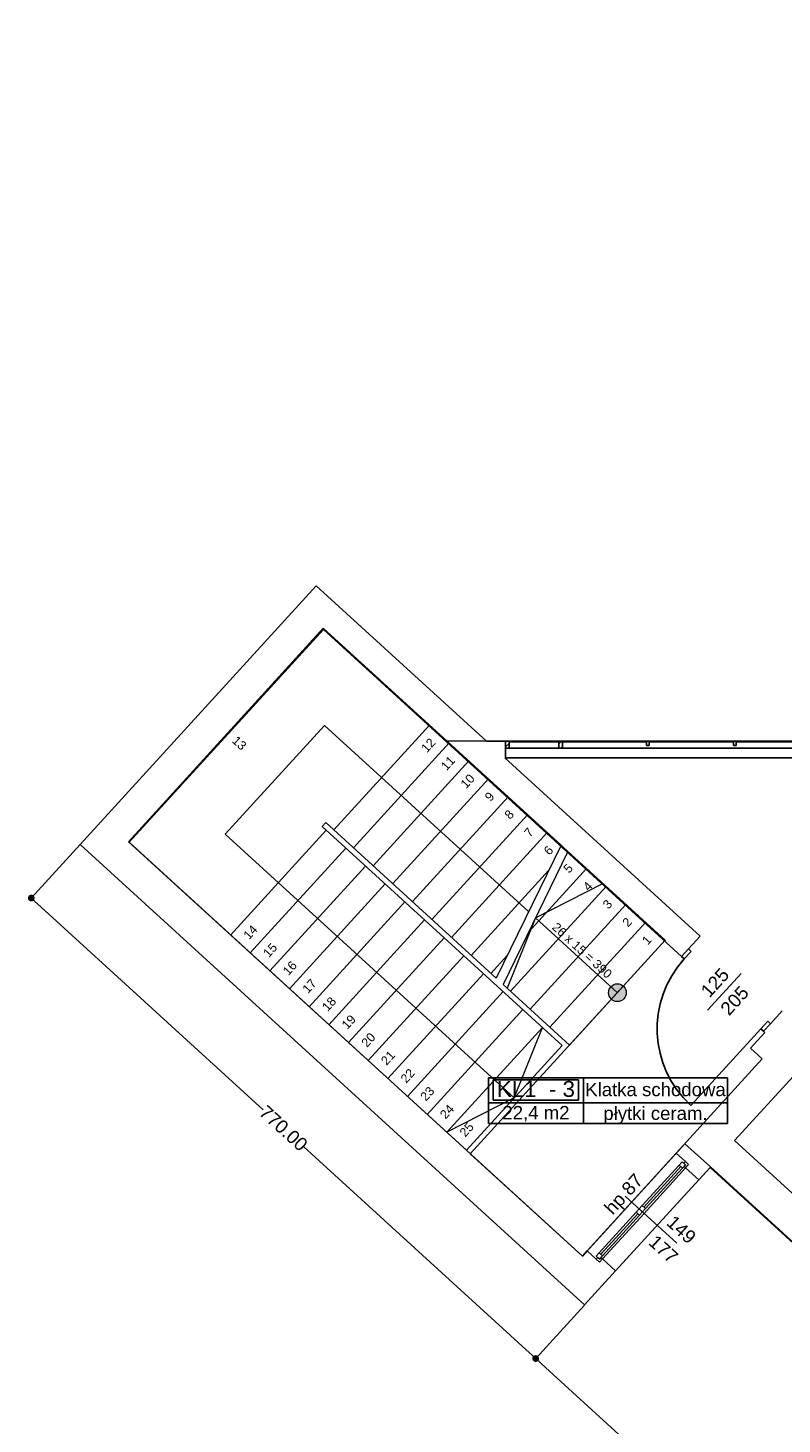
# Model space of a CAD drawing. Header units: millimetres. Extents: x -175445 to -20415, y -559200 to 231527.
# Tile 133 of 256: x -171735 to -163232, y -100277 to -84537. Entities that reach past the tile are written whole.
import ezdxf
from ezdxf.enums import TextEntityAlignment as Align

# ---------------------------------------------------------------- set-up
doc = ezdxf.new("R2010")
doc.units = ezdxf.units.MM
doc.header["$MEASUREMENT"] = 0
for name, color, linetype in [('Drzwi', 7, 'Continuous'), ('Obiekt', 7, 'Continuous'), ('Okno', 7, 'Continuous'), ('Strefa', 7, 'Continuous'), ('Strop', 7, 'Continuous'), ('Słup', 7, 'Continuous'), ('Wymiary', 63, 'Continuous'), ('Ściana', 7, 'Continuous')]:
    doc.layers.add(name, color=color, linetype=linetype)
doc.styles.add('Arial', font='txt')
doc.dimstyles.new('GENERATED_STYLE__1', dxfattribs={"dimtxt": 150, "dimasz": 152, "dimexe": 0.18, "dimexo": 0, "dimgap": 0.09, "dimtad": 1, "dimtih": 1, "dimtoh": 1, "dimlfac": 0.1, "dimzin": 0, "dimdsep": 46, "dimtxsty": 'Arial', "dimblk": 'ARROWHEAD_11', "dimblk1": 'ARROWHEAD_11', "dimblk2": 'ARROWHEAD_11', "dimcen": 0.09, "dimclrd": 114, "dimclre": 114, "dimclrt": 114, "dimazin": 0, "dimtfac": 1, "dimtdec": 4, "dimtmove": 0, "dimatfit": 3, "dimfxl": 1, "dimtolj": 1, "dimtzin": 0, "dimarcsym": 0})
pattern_1 = [(45, (-5692.75, -128915.89), (-176.7767, 176.7767), []), (45, (-5728.1, -128880.53), (-176.7767, 176.7767), []), (45, (-5763.46, -128845.18), (-176.7767, 176.7767), [])]

# ---------------------------------------------------------------- blocks, each defined once
blk = doc.blocks.new('Klatka schodowa_KL1  - 3_90', base_point=(-159779, 32262))
at = {"layer": 'Strefa'}
for p, q in [((-160850, 32544), (-158155, 32544)), ((-160850, 32026), (-160850, 32544)), ((-160796, 32519), (-159833, 32519)), ((-160796, 32292), (-160796, 32519)), ((-159833, 32519), (-159833, 32292)), ((-159779, 32544), (-159779, 32026)), ((-158155, 32544), (-158155, 32026)), ((-159833, 32292), (-160796, 32292)), ((-160850, 32262), (-158155, 32262)), ((-158155, 32026), (-160850, 32026))]:
    blk.add_line(p, q, dxfattribs=at)
at = {"layer": 'Strefa', "style": 'Arial'}
for tag, height, p in [('ROOM_NUMBER', 180, (-160315, 32417)), ('ROOM_NAME', 150, (-158967, 32410)), ('ROOM_CALC_AREA', 150, (-160315, 32150)), ('floor_f', 150, (-158967, 32143))]:
    blk.add_attdef(tag, text='', height=height, dxfattribs=at).set_placement(p, align=Align.MIDDLE_CENTER)
blk = doc.blocks.new('ARROWHEAD_11')
at = {"color": 0, "linetype": 'Continuous', "lineweight": 0}
blk.add_line((0, 0), (-1, 0), dxfattribs=at)
at = {"color": 0, "linetype": 'Continuous', "lineweight": 0, "const_width": 0.25, "flags": 128}
blk.add_lwpolyline([(-0.125, 0, 1), (0.125, 0, 1)], format="xyb", close=True, dxfattribs=at)
blk = doc.blocks.new('*D3918')
at = {"layer": 'Defpoints', "color": 0}
for p in [(-165459, -98935), (-166010, -99538), (-160541, -100580)]:
    blk.add_point(p, dxfattribs=at)
at = {"layer": 'Wymiary', "color": 114, "lineweight": -2}
for p, q in [((-165459, -98935), (-166010, -99538)), ((-165898, -99641), (-164383, -101023)), ((-160541, -100580), (-162508, -102735)), ((-162620, -102632), (-164134, -101250))]:
    blk.add_line(p, q, dxfattribs=at)
at = {"layer": 'Wymiary', "color": 114, "lineweight": -2, "xscale": 152, "yscale": 152, "zscale": 152}
for p, rotation in [((-166010, -99538), 137.6132114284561), ((-162508, -102735), 317.6132114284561)]:
    blk.add_blockref('ARROWHEAD_11', p, dxfattribs=dict(at, rotation=rotation))
at = {"layer": 'Wymiary', "color": 114, "lineweight": 13, "insert": (-164259, -101137), "char_height": 150, "attachment_point": 5, "rotation": 317.6132, "style": 'Arial'}
blk.add_mtext('\\A1;474', dxfattribs=at)
blk = doc.blocks.new('*D3919')
at = {"layer": 'Defpoints', "color": 0}
for p in [(-171146, -93744), (-171697, -94347), (-165459, -98935)]:
    blk.add_point(p, dxfattribs=at)
at = {"layer": 'Wymiary', "color": 114, "lineweight": -2}
for p, q in [((-171146, -93744), (-171698, -94348)), ((-171585, -94450), (-169083, -96733)), ((-166122, -99436), (-168624, -97152)), ((-165459, -98935), (-166010, -99538))]:
    blk.add_line(p, q, dxfattribs=at)
at = {"layer": 'Wymiary', "color": 114, "lineweight": -2, "xscale": 152, "yscale": 152, "zscale": 152}
for p, rotation in [((-171697, -94347), 137.6132114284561), ((-166010, -99538), 317.6132114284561)]:
    blk.add_blockref('ARROWHEAD_11', p, dxfattribs=dict(at, rotation=rotation))
at = {"layer": 'Wymiary', "color": 114, "lineweight": 13, "insert": (-168854, -96943), "char_height": 150, "attachment_point": 5, "rotation": 317.6132, "style": 'Arial'}
blk.add_mtext('\\A1;770.00', dxfattribs=at)

msp = doc.modelspace()

# ---------------------------------------------------------------- hatches: boundary and pattern name
at = {"layer": 'Obiekt', "linetype": 'Continuous'}
msp.add_hatch(color=256, dxfattribs=at).paths.add_polyline_path([(-165156.293, -95487.701, 1), (-165021.466, -95339.979, 1)])
at = {"layer": 'Okno', "linetype": 'Continuous'}
h = msp.add_hatch(dxfattribs=at)
h.set_pattern_fill('ALUMINIUM', color=256, style=0, pattern_type=2)
h.set_pattern_definition(pattern_1)
h.paths.add_polyline_path([(-166309.155, -92576.604), (-166349.155, -92576.604), (-166349.155, -92656.604), (-166309.155, -92656.604)])
h = msp.add_hatch(dxfattribs=at)
h.set_pattern_fill('ALUMINIUM', color=256, style=0, pattern_type=2)
h.set_pattern_definition(pattern_1)
h.paths.add_polyline_path([(-165709.155, -92576.604), (-165749.155, -92576.604), (-165749.155, -92656.604), (-165709.155, -92656.604)])

# ---------------------------------------------------------------- linework, layer by layer
at = {"layer": 'Drzwi'}
for p, q in [((-164364.276, -95005.612), (-164286.751, -94920.672)), ((-164364.276, -95005.612), (-164286.751, -94920.672)), ((-164334.732, -95032.577), (-164364.276, -95005.612)), ((-164257.207, -94947.637), (-164334.732, -95032.577)), ((-164286.751, -94920.672), (-164257.207, -94947.637)), ((-163470.557, -95821.312), (-164259.292, -96685.487)), ((-163470.557, -95821.312), (-163393.032, -95736.372)), ((-163441.013, -95848.277), (-163470.557, -95821.312)), ((-163363.488, -95763.337), (-163441.013, -95848.277)), ((-163441.013, -95848.277), (-163363.488, -95763.337)), ((-163393.032, -95736.372), (-163363.488, -95763.337))]:
    msp.add_line(p, q, dxfattribs=at)
msp.add_arc((-163470.557, -95821.312), 1170, 137.6132114, 227.6132114, dxfattribs=at)
at = {"layer": 'Obiekt', "color": 252, "lineweight": 20}
for p, q in [((-168405.122, -91303.982), (-170602.793, -93711.853)), ((-165723.965, -93751.082), (-168405.122, -91303.982)), ((-168390.47, -92400.47), (-169509.529, -93626.564)), ((-166089.697, -94500.391), (-168390.47, -92400.47)), ((-167208.573, -92396.076), (-168287.184, -93577.853)), ((-166986.99, -92598.316), (-168065.601, -93780.093)), ((-166765.406, -92800.555), (-167844.018, -93982.333)), ((-166543.823, -93002.795), (-167622.434, -94184.572)), ((-166322.24, -93205.035), (-167400.851, -94386.812)), ((-166100.657, -93407.274), (-167179.268, -94589.051)), ((-169509.529, -93626.564), (-166252.256, -96599.486)), ((-169450.56, -94763.499), (-168371.949, -93581.722)), ((-168375.817, -93496.957), (-168416.265, -93541.274)), ((-168416.265, -93541.274), (-165712.95, -96008.598)), ((-166455.429, -95249.701), (-168375.817, -93496.957)), ((-165879.073, -93609.514), (-166957.685, -94791.291)), ((-170602.793, -93711.853), (-166791.561, -97190.375)), ((-169228.977, -94965.739), (-168150.366, -93783.962)), ((-165723.965, -93751.082), (-166455.429, -95249.701)), ((-165646.983, -93821.343), (-166378.448, -95319.962)), ((-164549.574, -94822.952), (-165646.983, -93821.343)), ((-169007.394, -95167.979), (-167928.782, -93986.201)), ((-165864.033, -94038.051), (-166736.102, -94993.531)), ((-165435.907, -94013.993), (-166091.736, -94732.551)), ((-168785.81, -95370.218), (-167707.199, -94188.441)), ((-165214.324, -94216.233), (-166292.935, -95398.01)), ((-166012.716, -94570.653), (-165251.827, -94182.004)), ((-168564.227, -95572.458), (-167485.616, -94390.681)), ((-164992.74, -94418.472), (-166071.352, -95600.25)), ((-168342.644, -95774.697), (-167264.033, -94592.92)), ((-166012.716, -94570.653), (-166330.438, -95363.781)), ((-165088.88, -95413.84), (-166012.716, -94570.653)), ((-164771.157, -94620.712), (-165849.769, -95802.489)), ((-168121.061, -95976.937), (-167042.449, -94795.16)), ((-164549.574, -94822.952), (-165628.185, -96004.729)), ((-164549.574, -94822.952), (-165628.185, -96004.729)), ((-167899.477, -96179.177), (-166820.866, -94997.399)), ((-166330.925, -94994.617), (-166514.518, -95195.77)), ((-167677.894, -96381.416), (-166599.283, -95199.639)), ((-165628.185, -96004.729), (-166378.448, -95319.962)), ((-167456.311, -96583.656), (-166377.7, -95401.879)), ((-167234.728, -96785.896), (-166156.116, -95604.118)), ((-167013.144, -96988.135), (-165934.533, -95806.358)), ((-166252.256, -96599.486), (-165934.533, -95806.358)), ((-166791.561, -97190.375), (-165712.95, -96008.598)), ((-166791.561, -97190.375), (-165712.95, -96008.598)), ((-166252.256, -96599.486), (-167013.144, -96988.135))]:
    msp.add_line(p, q, dxfattribs=at)
at = {"layer": 'Obiekt'}
for p, q in [((-164072.107, -95612.615), (-163693.664, -95197.975)), ((-164418.42, -98239.386), (-165001.922, -97706.822))]:
    msp.add_line(p, q, dxfattribs=at)
at = {"layer": 'Obiekt', "color": 252, "lineweight": 20}
msp.add_circle((-165088.88, -95413.84), 100, dxfattribs=at)
at = {"layer": 'Okno'}
for p, q in [((-160199.155, -92576.604), (-166349.155, -92576.604)), ((-160199.155, -92576.604), (-166349.155, -92576.604)), ((-166349.155, -92656.604), (-166349.155, -92576.604)), ((-166349.155, -92576.604), (-166309.155, -92576.604)), ((-166349.155, -92576.604), (-166349.155, -92656.604)), ((-160199.155, -92656.604), (-166349.155, -92656.604)), ((-166309.155, -92656.604), (-166349.155, -92656.604)), ((-166309.155, -92576.604), (-166309.155, -92656.604)), ((-166309.155, -92586.604), (-165749.155, -92586.604)), ((-165749.155, -92656.604), (-165749.155, -92576.604)), ((-165749.155, -92576.604), (-165709.155, -92576.604)), ((-165709.155, -92656.604), (-165749.155, -92656.604)), ((-165709.155, -92576.604), (-165709.155, -92656.604)), ((-164759.155, -92586.604), (-165709.155, -92586.604)), ((-164759.155, -92626.604), (-164759.155, -92576.604)), ((-164759.155, -92576.604), (-164729.155, -92576.604)), ((-164729.155, -92626.604), (-164759.155, -92626.604)), ((-164729.155, -92576.604), (-164729.155, -92626.604)), ((-163779.155, -92586.604), (-164729.155, -92586.604)), ((-163779.155, -92626.604), (-163779.155, -92576.604)), ((-163779.155, -92576.604), (-163749.155, -92576.604)), ((-163749.155, -92626.604), (-163779.155, -92626.604)), ((-163749.155, -92576.604), (-163749.155, -92626.604)), ((-162799.155, -92586.604), (-163749.155, -92586.604)), ((-160199.155, -92766.604), (-166349.155, -92766.604)), ((-165430.29, -98324.5), (-164425.833, -97223.97)), ((-164809.414, -97814.829), (-164391.452, -97356.891)), ((-164809.414, -97814.829), (-164391.452, -97356.891)), ((-164790.949, -97831.683), (-164372.987, -97373.744)), ((-164319.203, -97388.985), (-164787.725, -97902.32)), ((-164354.522, -97390.597), (-164772.484, -97848.536)), ((-164391.452, -97356.891), (-164357.746, -97319.96)), ((-164354.522, -97390.597), (-164391.452, -97356.891)), ((-164357.746, -97319.96), (-164320.815, -97353.667)), ((-164320.815, -97353.667), (-164354.522, -97390.597)), ((-164339.281, -97336.813), (-164322.427, -97318.348)), ((-164320.815, -97353.667), (-164339.281, -97336.813)), ((-164337.669, -97372.132), (-164320.815, -97353.667)), ((-164319.203, -97388.985), (-164337.669, -97372.132)), ((-164285.497, -97352.055), (-164322.427, -97318.348)), ((-164285.497, -97352.055), (-164319.203, -97388.985)), ((-164319.203, -97388.985), (-164285.497, -97352.055)), ((-165108.525, -98550.481), (-164171.481, -97523.812)), ((-165294.789, -98346.629), (-164876.827, -97888.691)), ((-165294.789, -98346.629), (-164876.827, -97888.691)), ((-164876.827, -97888.691), (-164843.121, -97851.76)), ((-164839.897, -97922.397), (-164876.827, -97888.691)), ((-164843.121, -97851.76), (-164809.414, -97814.829)), ((-164843.121, -97851.76), (-164806.19, -97885.467)), ((-164806.19, -97885.467), (-164843.121, -97851.76)), ((-164806.19, -97885.467), (-164839.897, -97922.397)), ((-164809.414, -97814.829), (-164772.484, -97848.536)), ((-164772.484, -97848.536), (-164806.19, -97885.467)), ((-165276.324, -98363.483), (-164858.362, -97905.544)), ((-164839.897, -97922.397), (-165257.859, -98380.336)), ((-164787.725, -97902.32), (-165256.247, -98415.654)), ((-165328.496, -98383.56), (-165294.789, -98346.629)), ((-165294.789, -98346.629), (-165257.859, -98380.336)), ((-165291.565, -98417.266), (-165328.496, -98383.56)), ((-165326.884, -98418.878), (-165310.031, -98400.413)), ((-165289.953, -98452.585), (-165326.884, -98418.878)), ((-165310.031, -98400.413), (-165291.565, -98417.266)), ((-165257.859, -98380.336), (-165291.565, -98417.266)), ((-165291.565, -98417.266), (-165274.712, -98398.801)), ((-165256.247, -98415.654), (-165289.953, -98452.585)), ((-165256.247, -98415.654), (-165289.953, -98452.585)), ((-165274.712, -98398.801), (-165256.247, -98415.654))]:
    msp.add_line(p, q, dxfattribs=at)
at = {"layer": 'Strop', "flags": 128}
msp.add_lwpolyline([(-131693.029, -84820.632), (-135966.978, -84618.624, 0.006018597), (-138659.263, -84572.625, 0.048415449), (-160181.183, -86541.924, 0.000026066), (-160190.765, -86553.933), (-160190.765, -92575.183), (-167010.669, -92576.704), (-164549.574, -94822.952), (-166747.245, -97230.823), (-165484.22, -98383.589), (-164327.274, -97115.984), (-164039.215, -97378.895), (-147240.722, -112710.926), (-147240.722, -114276.565), (-145950.766, -114276.565), (-102220.766, -114276.565)], format="xyb", dxfattribs=at)
at = {"layer": 'Słup'}
for p, q in [((-163426.241, -95861.76), (-163588.032, -96039.026)), ((-163588.032, -96039.026), (-163455.082, -96160.37))]:
    msp.add_line(p, q, dxfattribs=at)
at = {"layer": 'Ściana'}
for p, q in [((-166349.155, -92576.604), (-166349.155, -92656.604)), ((-166349.155, -92656.604), (-166349.155, -92766.604)), ((-164286.751, -94920.672), (-164155.296, -94776.643)), ((-164364.276, -95005.612), (-164286.751, -94920.672)), ((-163363.488, -95763.337), (-163232.032, -95619.308)), ((-163441.013, -95848.277), (-163363.488, -95763.337)), ((-164322.427, -97318.348), (-164425.833, -97223.97)), ((-164285.497, -97352.055), (-164322.427, -97318.348)), ((-164319.203, -97388.985), (-164285.497, -97352.055)), ((-164171.481, -97523.812), (-164319.203, -97388.985)), ((-165326.884, -98418.878), (-165430.29, -98324.5)), ((-165289.953, -98452.585), (-165326.884, -98418.878)), ((-165256.247, -98415.654), (-165289.953, -98452.585)), ((-165108.525, -98550.481), (-165256.247, -98415.654))]:
    msp.add_line(p, q, dxfattribs=at)
at = {"layer": 'Ściana', "flags": 128}
for points in [[(-168483.555, -90826.229), (-171146.377, -93743.741)], [(-166565.761, -92576.604), (-168483.555, -90826.229)], [(-170595.407, -93718.595), (-168404.478, -91318.109)], [(-168404.478, -91318.109), (-164364.276, -95005.612)], [(-166349.155, -92576.604), (-166565.761, -92576.604)], [(-164155.296, -94776.643), (-166357.588, -92766.604)], [(-166357.588, -92766.604), (-166349.155, -92766.604)], [(-171146.377, -93743.741), (-165459.073, -98934.558)], [(-165484.22, -98383.589), (-170595.407, -93718.595)], [(-163441.013, -95848.277), (-163426.241, -95861.76)], [(-163455.083, -96160.37), (-164425.833, -97223.97)], [(-163767.002, -97080.645), (-162897.371, -96127.837)], [(-160264.751, -100277.159), (-163767.002, -97080.645)], [(-164171.481, -97523.812), (-164043.396, -97383.476)], [(-164043.396, -97383.476), (-160504.215, -100613.696)], [(-165430.29, -98324.5), (-165484.22, -98383.589)], [(-165459.073, -98934.558), (-165108.525, -98550.481)]]:
    msp.add_lwpolyline(points, dxfattribs=at)

# ---------------------------------------------------------------- block references
at = {"layer": 'Strefa'}
ref = msp.add_blockref('Klatka schodowa_KL1  - 3_90', (-165471.772, -96654.254), dxfattribs=at)
ref.add_attrib('ROOM_NAME', 'Klatka schodowa', dxfattribs={"color": 7, "height": 150, "style": 'Arial'}).set_placement((-164659.609, -96505.437), align=Align.MIDDLE_CENTER)
ref.add_attrib('ROOM_NUMBER', 'KL1  - 3', dxfattribs={"color": 7, "height": 180, "style": 'Arial'}).set_placement((-166007.272, -96499.306), align=Align.MIDDLE_CENTER)
ref.add_attrib('ROOM_CALC_AREA', '22,4 m2', dxfattribs={"color": 7, "height": 150, "style": 'Arial'}).set_placement((-166007.272, -96766.308), align=Align.MIDDLE_CENTER)
ref.add_attrib('floor_f', 'płytki ceram.', dxfattribs={"color": 7, "height": 150, "style": 'Arial'}).set_placement((-164659.609, -96773.354), align=Align.MIDDLE_CENTER)

# ---------------------------------------------------------------- texts
at = {"layer": 'Obiekt', "color": 252, "lineweight": 20, "char_height": 100, "attachment_point": 6, "style": 'Arial'}
for s, insert, rotation in [('\\A1;{\\fArial|b0|i0|c238|p38;13}', (-169294.498, -92651.899), 317.6132114), ('\\A1;{\\fArial|b0|i0|c238|p38;12}', (-167169.415, -92567.205), 47.6132114), ('\\A1;{\\fArial|b0|i0|c238|p38;11}', (-166947.832, -92769.444), 47.6132114), ('\\A1;{\\fArial|b0|i0|c238|p38;10}', (-166725.641, -92972.239), 47.6132114), ('\\A1;{\\fArial|b0|i0|c238|p38;9}', (-166504.058, -93174.478), 47.6132114), ('\\A1;{\\fArial|b0|i0|c238|p38;8}', (-166282.474, -93376.718), 47.6132114), ('\\A1;{\\fArial|b0|i0|c238|p38;7}', (-166061.499, -93578.403), 47.6132114), ('\\A1;{\\fArial|b0|i0|c238|p38;6}', (-165839.308, -93781.197), 47.6132114), ('\\A1;{\\fArial|b0|i0|c238|p38;5}', (-165617.725, -93983.437), 47.6132114), ('\\A1;{\\fArial|b0|i0|c238|p38;4}', (-165396.749, -94185.122), 47.6132114), ('\\A1;{\\fArial|b0|i0|c238|p38;3}', (-165174.533, -94387.939), 47.6132114), ('\\A1;{\\fArial|b0|i0|c238|p38;2}', (-164953.583, -94589.601), 47.6132114), ('\\A1;{\\fArial|b0|i0|c238|p38;14}', (-169174.262, -94674.805), 47.6132114), ('\\A1;{\\fArial|b0|i0|c238|p38; 26 x 15 = 390}', (-165172.774, -95224.316), 317.6132114), ('\\A1;{\\fArial|b0|i0|c238|p38;15}', (-168952.071, -94877.6), 47.6132114), ('\\A1;{\\fArial|b0|i0|c238|p38;1}', (-164731.999, -94791.841), 47.6132114), ('\\A1;{\\fArial|b0|i0|c238|p38;16}', (-168730.487, -95079.839), 47.6132114), ('\\A1;{\\fArial|b0|i0|c238|p38;17}', (-168509.512, -95281.524), 47.6132114), ('\\A1;{\\fArial|b0|i0|c238|p38;18}', (-168287.321, -95484.319), 47.6132114), ('\\A1;{\\fArial|b0|i0|c238|p38;19}', (-168065.738, -95686.558), 47.6132114), ('\\A1;{\\fArial|b0|i0|c238|p38;20}', (-167844.154, -95888.798), 47.6132114), ('\\A1;{\\fArial|b0|i0|c238|p38;21}', (-167623.179, -96090.483), 47.6132114), ('\\A1;{\\fArial|b0|i0|c238|p38;22}', (-167401.596, -96292.723), 47.6132114), ('\\A1;{\\fArial|b0|i0|c238|p38;23}', (-167179.379, -96495.54), 47.6132114), ('\\A1;{\\fArial|b0|i0|c238|p38;24}', (-166958.429, -96697.202), 47.6132114), ('\\A1;{\\fArial|b0|i0|c238|p38;25}', (-166736.238, -96899.996), 47.6132114)]:
    msp.add_mtext(s, dxfattribs=dict(at, insert=insert, rotation=rotation))
at = {"layer": 'Obiekt', "char_height": 150, "attachment_point": 7, "style": 'Arial'}
for s, insert, rotation in [('\\A1;{\\fArial|b0|i0|c238|p38;125}', (-164050.479, -95481.325), 47.6132114), ('\\A1;{\\fArial|b0|i0|c238|p38;205}', (-163828.896, -95683.565), 47.6132114), ('\\A1;{\\fArial|b0|i0|c238|p38;hp 87}', (-165107.719, -97957.478), 47.6132114), ('\\A1;{\\fArial|b0|i0|c238|p38;149}', (-164547.887, -98023.019), 317.6132114), ('\\A1;{\\fArial|b0|i0|c238|p38;177}', (-164748.463, -98242.779), 317.6132114)]:
    msp.add_mtext(s, dxfattribs=dict(at, insert=insert, rotation=rotation))

# ---------------------------------------------------------------- dimensions: what is measured, and where the dimension line sits
at = {"layer": 'Wymiary', "color": 114, "lineweight": 13}
dim = msp.add_linear_dim(base=(-171697.381, -94347.448), p1=(-165459.073, -98934.558), p2=(-171146.377, -93743.741), angle=137.6132114, dimstyle='GENERATED_STYLE__1', dxfattribs=at)
dim.commit()
dim.dimension.update_dxf_attribs({"geometry": '*D3919', "text_midpoint": (-168853.729, -96942.856), "dimtype": 160, "text_rotation": 317.6132114})
dim = msp.add_linear_dim(base=(-166010.078, -99538.265), p1=(-160541.145, -100579.99), p2=(-165459.073, -98934.558), angle=137.6132114, text='474', dimstyle='GENERATED_STYLE__1', dxfattribs=at)
dim.commit()
dim.dimension.update_dxf_attribs({"geometry": '*D3918', "text_midpoint": (-164258.952, -101136.522), "dimtype": 160, "text_rotation": 317.6132114})

doc.saveas('drawing.dxf')
